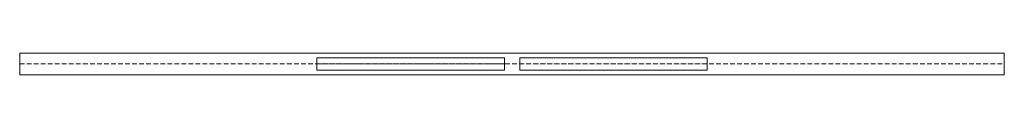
# Model space of a CAD drawing. Header units: millimetres. Extents: x 49500 to 50500, y -25261 to -25239.
import ezdxf

# ---------------------------------------------------------------- set-up
doc = ezdxf.new("R2010")
doc.units = ezdxf.units.MM
doc.linetypes.add('Demolished', pattern=[7.14375, 4.7625, -2.38125])
doc.layers.add('Apparecchi elettrici', color=116, linetype='Continuous', lineweight=9, true_color=0x008040)
doc.layers.add('Artemide_LineCoarse', color=9, linetype='Continuous', lineweight=9, true_color=0xc0c0c0)
for name, color, linetype, lineweight in [('Apparecchi per illuminazione', 7, 'Continuous', 9), ('Artemide_Axis', 7, 'Demolished', 9), ('Dispositivi di illuminazione', 7, 'Continuous', 9)]:
    doc.layers.add(name, color=color, linetype=linetype, lineweight=lineweight)

# ---------------------------------------------------------------- blocks, each defined once
blk = doc.blocks.new('ARTEMIDE-TurnAround-Linear_SMD - Linear_SMD 1000mm-6456007-TurnAround_Sharp_X12_463_5_62_')
at = {"layer": 'Artemide_Axis'}
blk.add_line((0, 0, 18.3), (1000, 0, 18.3), dxfattribs=at)
at = {"layer": 'Artemide_LineCoarse'}
for p, q in [((0, -11, 18.3), (0, 11, 0)), ((0, 11, 18.3), (0, -11, 0)), ((0, 11, 18.3), (0, 11, 0)), ((0, 11, 0), (0, -11, 0)), ((0, -11, 18.3), (0, 11, 18.3)), ((1000, 11, 0), (0, 11, 0)), ((0, 11, 18.3), (1000, 11, 18.3)), ((1000, -11, 18.3), (1000, 11, 0)), ((1000, 11, 18.3), (1000, -11, 0)), ((1000, 11, 0), (1000, 11, 18.3)), ((1000, -11, 0), (1000, 11, 0)), ((1000, 11, 18.3), (1000, -11, 18.3)), ((0, -11, 0), (0, -11, 18.3)), ((0, -11, 0), (1000, -11, 0)), ((1000, -11, 18.3), (0, -11, 18.3)), ((1000, -11, 18.3), (1000, -11, 0))]:
    blk.add_line(p, q, dxfattribs=at)
blk = doc.blocks.new('ARTEMIDE-TurnAround-Sharp - X12_463_5_62_ 3000K-6158534-TurnAround_Sharp_X12_463_5_62_')
at = {"layer": 'Apparecchi elettrici'}
for p, q in [((-198.2, -6.3), (-198.2, 6.3)), ((-198.2, 6.3, -10.9), (-198.2, -6.3, -10.9)), ((-198.2, 6.3, -10.9), (-198.2, 6.3)), ((-7.7, 6.3, -10.9), (-198.2, 6.3, -10.9)), ((-198.2, 6.3), (-7.7, 6.3)), ((-7.7, 6.3), (-7.7, -6.3)), ((-7.7, -6.3, -10.9), (-7.7, 6.3, -10.9)), ((-7.7, 6.3), (-7.7, 6.3, -10.9)), ((7.8, -6.3), (7.8, 6.3)), ((7.8, 6.3, -10.9), (7.8, -6.3, -10.9)), ((7.8, 6.3, -10.9), (7.8, 6.3)), ((198.2, 6.3, -10.9), (7.8, 6.3, -10.9)), ((7.8, 6.3), (198.2, 6.3)), ((198.2, 6.3), (198.2, -6.3)), ((198.2, -6.3, -10.9), (198.2, 6.3, -10.9)), ((198.2, 6.3), (198.2, 6.3, -10.9)), ((-198.2, -6.3), (-198.2, -6.3, -10.9)), ((-198.2, -6.3, -10.9), (-7.7, -6.3, -10.9)), ((-7.7, -6.3), (-198.2, -6.3)), ((-7.7, -6.3, -10.9), (-7.7, -6.3)), ((7.8, -6.3), (7.8, -6.3, -10.9)), ((7.8, -6.3, -10.9), (198.2, -6.3, -10.9)), ((198.2, -6.3), (7.8, -6.3)), ((198.2, -6.3, -10.9), (198.2, -6.3))]:
    blk.add_line(p, q, dxfattribs=at)
at = {"layer": 'Apparecchi elettrici', "linetype": 'Demolished'}
for p, q in [((-7.7, 0), (-198.2, 0)), ((198.2, 0), (7.8, 0))]:
    blk.add_line(p, q, dxfattribs=at)

msp = doc.modelspace()

# ---------------------------------------------------------------- block references
at = {"layer": 'Apparecchi per illuminazione', "extrusion": (0, 0, -1), "rotation": 180}
msp.add_blockref('ARTEMIDE-TurnAround-Sharp - X12_463_5_62_ 3000K-6158534-TurnAround_Sharp_X12_463_5_62_', (-50000, -25250, 18.3), dxfattribs=at)
at = {"layer": 'Dispositivi di illuminazione', "extrusion": (0, 0, -1), "rotation": 180}
msp.add_blockref('ARTEMIDE-TurnAround-Linear_SMD - Linear_SMD 1000mm-6456007-TurnAround_Sharp_X12_463_5_62_', (-49500, -25250), dxfattribs=at)

doc.saveas('drawing.dxf')
